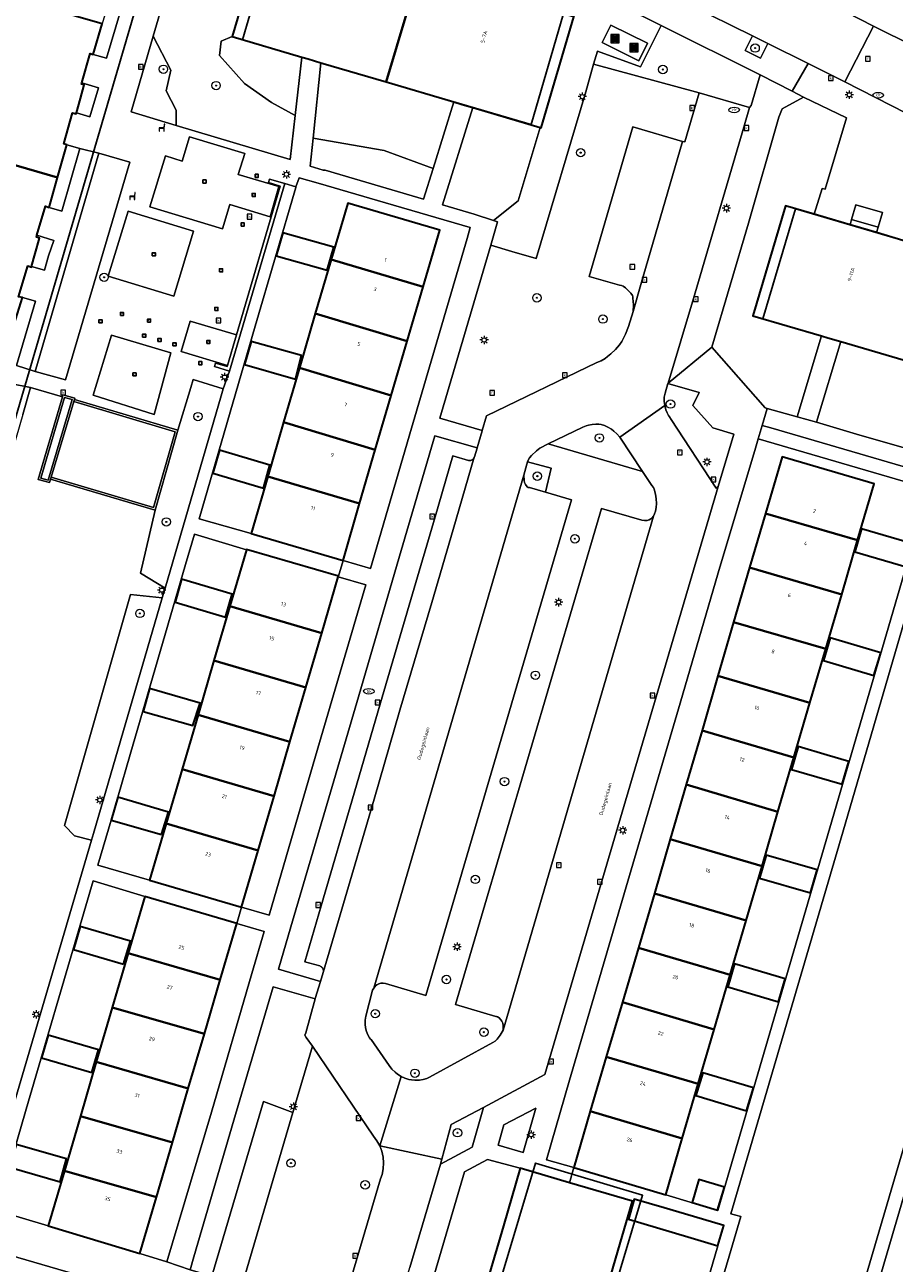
# Model space of a CAD drawing. Header units: metres. Extents: x 136597 to 137331, y 452400 to 453440.
# Tile 21 of 40: x 136877 to 136960, y 452812 to 452930. Entities that reach past the tile are written whole.
import ezdxf
from ezdxf.enums import TextEntityAlignment as Align

# ---------------------------------------------------------------- set-up
doc = ezdxf.new("R2010")
doc.units = ezdxf.units.M
doc.layers.get('0').update_dxf_attribs({"lineweight": 25})
for name, color, linetype, lineweight in [('AB-ondergrond', 7, 'Continuous', 25), ('B-WE-GR-BEPLANTING_CULTUUR_HEESTERS-GV', 90, 'Continuous', 18), ('B-WE-GR-BOOM-S @ 0.2', 90, 'Continuous', 25), ('B-WE-GR-GROENVOORZIENING-GV', 80, 'Continuous', 18), ('B-WE-IE-MEUBILAIR_WEGMEUBILAIR-S @ 0.2', 7, 'Continuous', 25), ('B-WE-IE-TERREINAFSCHEIDING_KUNSTMATIG_MUUR-GV', 90, 'Continuous', 18), ('B-WE-KL-ET_LS_OV_LICHTMAST-S @ 0.2', 190, 'Continuous', 25), ('B-WE-KL-WATER-S @ 0.2', 170, 'Continuous', 25), ('B-WE-OG-BEBOUWING-GV', 7, 'Continuous', 35), ('B-WE-OG-BEBOUWING-T18', 10, 'Continuous', 18), ('B-WE-OG-BEBOUWING_TRAP-GV', 7, 'Continuous', 18), ('B-WE-OG-TERREIN_CULTUURSCHEIDING-GV', 7, 'Continuous', 18), ('B-WE-OG-TERREIN_ERF-GV', 7, 'Continuous', 18), ('B-WE-OG-TERREIN_ONBEGROEID-GV', 7, 'Continuous', 18), ('B-WE-OG-TOPOGRAFIE-T18', 10, 'Continuous', 18), ('B-WE-RI-GWA_KOLK-S @ 0.2', 30, 'Continuous', 25), ('B-WE-RI-GWA_RIOOLPUT-S @ 0.2', 30, 'Continuous', 25), ('B-WE-VH-VERHARDING_BETONSTRAATSTEEN-GV', 252, 'Continuous', 18), ('B-WE-VH-VERHARDING_GESLOTEN-GV', 252, 'Continuous', 18), ('B-WE-VH-VERHARDING_OPEN-GV', 252, 'Continuous', 18), ('B-WE-VH-VERHARDING_STRAATBAKSTEEN-GV', 252, 'Continuous', 18), ('B-WE-VH-VERHARDING_TEGEL-GV', 252, 'Continuous', 18), ('N-WE-OG-BEBOUWING-GV', 7, 'Continuous', 25)]:
    doc.layers.add(name, color=color, linetype=linetype, lineweight=lineweight)
doc.styles.add('NLCS-ISO', font='NLCS-ISO.ttf')
doc.styles.add('NLCS-ISO-ANNOTATIEF-T18', font='NLCS-ISO.ttf', dxfattribs={"height": 1.8})

# ---------------------------------------------------------------- blocks, each defined once
blk = doc.blocks.new('SIE-WEG_AFVAL_APART_PLAATS-SO')
at = {"linetype": 'ByBlock', "lineweight": 18}
h = blk.add_hatch(color=0, dxfattribs=at)
h.dxf.hatch_style = 1
h.paths.add_polyline_path([(1.5, -1.5), (0.25, -1.5), (0.25, 1.5), (1.5, 1.5)])
h.paths.add_polyline_path([(-1.5, -1.5), (-0.25, -1.5), (-0.25, 1.5), (-1.5, 1.5)])
at = {"color": 0, "linetype": 'ByBlock', "lineweight": 18}
for points in [[(-2, -2), (2, -2), (2, 2), (-2, 2)], [(-1.5, -1.5), (-0.25, -1.5), (-0.25, 1.5), (-1.5, 1.5)], [(1.5, -1.5), (0.25, -1.5), (0.25, 1.5), (1.5, 1.5)]]:
    blk.add_lwpolyline(points, close=True, dxfattribs=at)
blk = doc.blocks.new('SKL-ET_OV_LICHTMAST-SO')
at = {"color": 0, "linetype": 'ByBlock', "lineweight": 18}
for points in [[(-1.25, 0), (-2, 0)], [(-1.41, 1.41), (-0.88, 0.88)], [(0, 2), (0, 1.25)], [(0.88, 0.88), (1.41, 1.41)], [(2, 0), (1.25, 0)], [(-1.41, -1.41), (-0.88, -0.88)], [(0, -1.25), (0, -2)], [(0.88, -0.88), (1.41, -1.41)]]:
    blk.add_lwpolyline(points, dxfattribs=at)
blk.add_circle((0, 0), 1, dxfattribs=at)
blk = doc.blocks.new('SRI-KOLK-SO')
at = {"color": 0, "linetype": 'ByBlock', "lineweight": 18}
blk.add_lwpolyline([(-1.125, -1.125), (1.125, -1.125), (1.125, 1.125), (-1.125, 1.125)], close=True, dxfattribs=at)
at = {"color": 0, "linetype": 'ByBlock', "lineweight": 18, "style": 'NLCS-ISO'}
blk.add_text('k', height=1.5, dxfattribs=at).set_placement((0, 0), align=Align.MIDDLE_CENTER)
blk = doc.blocks.new('SRI-PUT_INSPECTIEPUT_RIOOLPUT-SO')
at = {"color": 0, "linetype": 'ByBlock', "lineweight": 18}
blk.add_lwpolyline([(-1.12, -1.12), (1.12, -1.12), (1.12, 1.12), (-1.12, 1.12)], close=True, dxfattribs=at)
at = {"color": 0, "linetype": 'ByBlock', "lineweight": 18, "style": 'NLCS-ISO'}
blk.add_text('r', height=1.5, dxfattribs=at).set_placement((0, 0.28), align=Align.MIDDLE_CENTER)
blk = doc.blocks.new('SKL-WATER_DRAINAGEPUT-SO')
at = {"color": 0, "linetype": 'ByBlock', "lineweight": 18}
blk.add_ellipse((0, 0), major_axis=(2.5, 0), ratio=0.54, dxfattribs=at)
at = {"color": 0, "linetype": 'ByBlock', "lineweight": 18, "style": 'NLCS-ISO'}
blk.add_text('dr', height=1.5, dxfattribs=at).set_placement((0.12, 0.19), align=Align.MIDDLE_CENTER)
blk = doc.blocks.new('SKL-WATER_BRANDKRAAN_BRANDPUT-SO')
at = {"color": 0, "linetype": 'ByBlock', "lineweight": 18}
blk.add_ellipse((0, 0), major_axis=(2.5, 0), ratio=0.54, dxfattribs=at)
at = {"color": 0, "linetype": 'ByBlock', "lineweight": 18, "style": 'NLCS-ISO'}
blk.add_text('bk', height=1.5, dxfattribs=at).set_placement((0.16, 0), align=Align.MIDDLE_CENTER)
blk = doc.blocks.new('SIE-WEG_SPEELTOESTEL-SO')
at = {"flags": 128}
blk.add_lwpolyline([(-0.75, -0.75), (0.75, -0.75), (0.75, 0.75), (-0.75, 0.75)], close=True, dxfattribs=at)
at = {"style": 'NLCS-ISO'}
blk.add_text('SPT', height=0.45, dxfattribs=at).set_placement((0, 0), align=Align.MIDDLE_CENTER)
blk = doc.blocks.new('SIE-WEG_ZITBANK-SO')
at = {"color": 0, "linetype": 'ByBlock', "lineweight": 18}
blk.add_lwpolyline([(-0.91, -1.63), (-0.91, -0.2), (1.09, -0.2), (1.09, -1.63), (1.29, -1.63), (1.29, -0.21), (1.54, 1.78), (1.33, 1.78), (1.11, 0), (-1.11, 0), (-1.11, -1.63)], close=True, dxfattribs=at)
blk = doc.blocks.new('SGR-BOOM_01-SO')
at = {"linetype": 'ByBlock', "lineweight": 18}
h = blk.add_hatch(color=0, dxfattribs=at)
h.dxf.hatch_style = 1
edge = h.paths.add_edge_path()
edge.add_arc((0, 0), 0.25, 0, 360)
at = {"color": 0, "linetype": 'ByBlock', "lineweight": 18}
for radius in [2, 0.25]:
    blk.add_circle((0, 0), radius, dxfattribs=at)
blk = doc.blocks.new('A$C8609b1a7')
at = {"layer": 'B-WE-GR-BEPLANTING_CULTUUR_HEESTERS-GV', "color": 9, "flags": 128}
blk.add_lwpolyline([(-372.495, -514.346), (-381.935, -509.646), (-383.902, -513.574), (-388.018, -512.088), (-388.395, -513.306), (-378.305, -516.056), (-373.515, -517.436), (-373.345, -517.266)], close=True, dxfattribs=at)
at = {"layer": 'B-WE-GR-GROENVOORZIENING-GV', "color": 9, "flags": 128}
for points in [[(-422.729, -489.219), (-426.169, -496.341), (-430.369, -510.652), (-428.706, -513.885), (-429.132, -515.854), (-428.181, -517.703), (-428.169, -519.155), (-417.324, -522.391), (-416.841, -518.22), (-419.097, -516.986), (-421.676, -515.158), (-424.048, -512.496), (-423.886, -511.129), (-422.835, -510.689), (-419.725, -500.149), (-421.031, -499.63), (-421.496, -497.41), (-420.754, -495.627), (-418.12, -491.528)], [(-430.369, -510.652), (-432.486, -517.867), (-428.169, -519.155), (-428.181, -517.703), (-429.132, -515.854), (-428.706, -513.885)], [(-416.196, -512.645), (-422.835, -510.689), (-423.886, -511.129), (-424.048, -512.496), (-421.676, -515.158), (-419.097, -516.986), (-416.841, -518.22)], [(-371.773, -511.343), (-373.224, -510.626), (-373.919, -512.03), (-372.461, -512.734)], [(-401.718, -516.911), (-408.158, -515.013), (-414.374, -513.182), (-415.131, -520.367), (-408.362, -521.556), (-403.691, -523.249)], [(-393.459, -519.344), (-399.887, -517.45), (-402.783, -526.732), (-399.756, -527.624), (-397.919, -528.213), (-395.579, -526.348)], [(-408.362, -521.556), (-415.131, -520.367), (-415.411, -523.033), (-414.174, -523.421), (-413.977, -523.428), (-411.177, -524.259), (-404.608, -526.195), (-403.691, -523.249)], [(-441.639, -542.596), (-438.722, -543.397), (-432.604, -522.659), (-435.553, -521.813)], [(-429.244, -563.256), (-423.893, -544.935), (-423.693, -544.249), (-426.549, -543.364), (-426.78, -544.125), (-428.02, -548.213), (-430.195, -555.832), (-431.593, -561.815)], [(-381.282, -543.751), (-381.555, -544.666), (-381.632, -545.056), (-381.645, -545.446), (-381.595, -545.852), (-381.485, -546.256), (-381.376, -546.551), (-381.244, -546.818), (-381.145, -546.936), (-380.98, -547.187), (-376.675, -553.73), (-376.49, -553.565), (-374.992, -548.592), (-376.991, -547.964), (-378.9, -545.843), (-378.3, -544.601)], [(-446.103, -620.65), (-436.264, -587.283), (-437.884, -586.865), (-438.817, -585.867), (-432.529, -563.872), (-429.511, -564.169), (-429.244, -563.256), (-431.593, -561.815), (-430.195, -555.832), (-440.161, -552.871), (-440.259, -553.196), (-441.342, -552.9), (-439.032, -545.023), (-442.072, -544.142), (-442.818, -546.706), (-448.976, -567.855), (-453.933, -584.623), (-448.969, -586.065), (-456.552, -612.18), (-454.139, -612.869), (-455.649, -617.787)], [(-440.259, -553.196), (-440.161, -552.871), (-440.104, -552.679), (-437.94, -545.469), (-437.882, -545.278), (-437.844, -545.151), (-438.978, -544.838), (-439.032, -545.023), (-441.342, -552.9)], [(-440.395, -552.951), (-438.094, -545.289), (-438.841, -545.083), (-441.093, -552.761)], [(-440.395, -552.951), (-441.093, -552.761), (-438.841, -545.083), (-438.094, -545.289)], [(-383.705, -552.15), (-385.885, -548.876), (-386.159, -548.561), (-386.458, -548.283), (-386.68, -548.114), (-387.015, -547.906), (-387.335, -547.76), (-387.655, -547.67), (-387.869, -547.638), (-388.155, -547.626), (-388.509, -547.649), (-388.864, -547.714), (-389.1, -547.785), (-389.415, -547.916), (-392.7, -549.518)], [(-405.635, -563.798), (-403.488, -556.449), (-401.79, -550.651), (-400.321, -551.083), (-400.264, -551.095), (-400.205, -551.099), (-400.147, -551.096), (-400.089, -551.086), (-400.033, -551.068), (-399.98, -551.044), (-399.93, -551.014), (-399.884, -550.977), (-399.843, -550.935), (-399.808, -550.889), (-399.779, -550.838), (-399.757, -550.788), (-399.74, -550.728), (-399.476, -549.912), (-399.47, -549.89), (-403.508, -548.725), (-406.895, -560.211), (-410.799, -573.606), (-413.634, -583.245), (-417.234, -595.534), (-418.419, -599.562), (-414.407, -600.736), (-414.15, -599.889), (-414.141, -599.825), (-414.14, -599.76), (-414.146, -599.695), (-414.159, -599.632), (-414.18, -599.57), (-414.208, -599.512), (-414.242, -599.457), (-414.283, -599.406), (-414.329, -599.36), (-414.38, -599.32), (-414.436, -599.286), (-414.495, -599.259), (-415.907, -598.876), (-414.364, -593.523), (-411.222, -582.782), (-408.686, -574.187)], [(-395.015, -552.486), (-395.005, -553.006), (-394.962, -553.203), (-394.875, -553.386), (-394.721, -553.586), (-394.615, -553.663), (-394.485, -553.676), (-392.954, -554.115), (-392.424, -551.82), (-394.664, -551.208), (-394.745, -551.436)], [(-436.264, -587.283), (-436.073, -586.635), (-429.511, -564.169), (-432.529, -563.872), (-438.817, -585.867), (-437.884, -586.865)], [(-415.187, -606.923), (-415.791, -606.081), (-415.909, -605.872), (-415.829, -605.638), (-414.921, -602.396), (-418.918, -601.248), (-422.676, -613.969), (-426.501, -626.972), (-426.845, -628.227), (-424.774, -628.817), (-419.848, -612.182), (-417.054, -613.247)], [(-398.889, -612.752), (-401.946, -614.372), (-402.854, -617.681), (-402.983, -618.153), (-399.958, -616.534)], [(-393.871, -612.803), (-396.924, -614.417), (-397.489, -616.344), (-395.101, -617.029)]]:
    blk.add_lwpolyline(points, close=True, dxfattribs=at)
for points in [[(-358.198, -550.053), (-362.999, -548.668), (-367.128, -547.452), (-368.973, -546.931), (-371.836, -546.12), (-372.312, -547.746), (-371.47, -547.978), (-356.779, -552.271)], [(-355.516, -555.338), (-364.62, -586.503), (-375.279, -622.875), (-374.334, -623.152), (-379.44, -640.523)], [(-363.695, -633.184), (-353.717, -599.229)]]:
    blk.add_lwpolyline(points, dxfattribs=at)
at = {"layer": 'B-WE-IE-TERREINAFSCHEIDING_KUNSTMATIG_MUUR-GV', "color": 9, "flags": 128}
blk.add_lwpolyline([(-423.286, -542.035), (-423.317, -542.142), (-424.44, -541.812), (-424.536, -542.138), (-423.087, -542.564), (-417.834, -524.701), (-419.273, -524.278), (-419.369, -524.604), (-418.256, -524.931), (-422.431, -539.129)], close=True, dxfattribs=at)
at = {"layer": 'B-WE-OG-BEBOUWING-GV', "color": 9, "flags": 128}
for points in [[(-404.996, -504.467), (-407.691, -503.675), (-411.063, -502.683), (-412.346, -502.308), (-413.574, -501.949), (-416.826, -500.997), (-419.725, -500.149), (-422.835, -510.689), (-416.196, -512.645), (-415.591, -512.823), (-414.374, -513.182), (-408.158, -515.013)], [(-390.274, -508.811), (-393.172, -507.954), (-396.387, -507.003), (-397.67, -506.624), (-398.91, -506.257), (-402.269, -505.269), (-404.912, -504.492), (-404.996, -504.467), (-408.158, -515.013), (-401.718, -516.911), (-400.918, -517.147), (-399.887, -517.45), (-393.459, -519.344), (-393.364, -519.372)], [(-438.053, -517.962), (-437.712, -518.056), (-437.685, -517.958), (-437.312, -516.599), (-436.954, -515.296), (-437.215, -515.212), (-437.182, -515.095), (-436.396, -512.313), (-436.089, -512.393), (-435.238, -509.471), (-445.88, -506.389), (-446.685, -509.229), (-447.558, -509.229), (-447.661, -512.079), (-447.678, -512.546), (-447.955, -513.517), (-448.308, -514.751), (-448.362, -514.94), (-450.103, -517.83), (-449.337, -518.289), (-450.142, -521.043), (-439.485, -524.129), (-438.596, -521.012), (-438.896, -520.898)], [(-442.341, -532.527), (-441.99, -532.661), (-441.974, -532.605), (-441.619, -531.361), (-441.202, -529.902), (-441.517, -529.813), (-441.46, -529.621), (-440.643, -526.848), (-440.295, -526.971), (-439.485, -524.129), (-450.142, -521.043), (-450.97, -523.872), (-451.824, -523.879), (-451.954, -526.738), (-451.976, -527.233), (-452.284, -528.272), (-452.617, -529.396), (-452.664, -529.508), (-454.249, -532.21), (-453.603, -532.617), (-454.423, -535.504), (-443.801, -538.593), (-442.828, -535.572), (-443.203, -535.488)], [(-413.396, -531.929), (-404.642, -534.529), (-403.046, -529.135), (-411.807, -526.561)], [(-355.379, -531.148), (-355.758, -531.036), (-358.147, -530.331), (-361.385, -529.375), (-362.926, -528.92), (-363.922, -528.626), (-367.345, -527.615), (-370.08, -526.807), (-373.189, -537.295), (-366.647, -539.206), (-366.024, -539.388), (-364.79, -539.748), (-358.853, -541.493), (-358.452, -541.611)], [(-413.161, -530.774), (-418, -529.38), (-418.633, -531.576), (-413.795, -532.964)], [(-404.642, -534.529), (-413.396, -531.929), (-414.913, -537.096), (-406.149, -539.707)], [(-406.149, -539.707), (-414.913, -537.096), (-416.425, -542.27), (-407.669, -544.894)], [(-416.218, -541.092), (-421.045, -539.748), (-421.666, -541.928), (-416.818, -543.333)], [(-407.669, -544.894), (-416.425, -542.27), (-417.934, -547.453), (-409.191, -550.073)], [(-409.191, -550.073), (-417.934, -547.453), (-419.443, -552.628), (-410.687, -555.201)], [(-419.237, -551.523), (-424.063, -550.111), (-424.695, -552.291), (-419.857, -553.728)], [(-371.981, -556.145), (-363.197, -558.674), (-361.623, -553.307), (-370.403, -550.745)], [(-410.687, -555.201), (-419.443, -552.628), (-421.03, -558.044), (-412.264, -560.608)], [(-373.496, -561.296), (-364.706, -563.865), (-363.197, -558.674), (-371.981, -556.145)], [(-358.582, -561.222), (-357.944, -559.035), (-362.816, -557.614), (-363.454, -559.802)], [(-412.722, -562.17), (-412.711, -562.131), (-421.468, -559.57), (-421.475, -559.594), (-423.06, -564.977), (-414.301, -567.546)], [(-364.706, -563.865), (-373.496, -561.296), (-375.022, -566.508), (-366.233, -569.027)], [(-423.482, -566.012), (-422.85, -563.839), (-427.668, -562.416), (-428.29, -564.593)], [(-414.301, -567.546), (-423.06, -564.977), (-424.585, -570.157), (-415.818, -572.715)], [(-366.233, -569.027), (-375.022, -566.508), (-376.52, -571.605), (-367.769, -574.197)], [(-366.468, -570.157), (-361.64, -571.588), (-360.995, -569.412), (-365.823, -567.981)], [(-415.818, -572.715), (-424.585, -570.157), (-426.096, -575.343), (-417.33, -577.895)], [(-367.769, -574.197), (-376.52, -571.605), (-378.033, -576.823), (-369.275, -579.387)], [(-425.884, -574.208), (-430.725, -572.826), (-431.344, -575.005), (-426.58, -576.361)], [(-417.33, -577.895), (-426.096, -575.343), (-427.625, -580.516), (-418.851, -583.083)], [(-369.275, -579.387), (-378.033, -576.823), (-379.541, -581.959), (-370.8, -584.573)], [(-369.494, -580.526), (-364.67, -581.939), (-364.033, -579.764), (-366.089, -579.162), (-368.857, -578.351)], [(-429.124, -585.698), (-420.375, -588.271), (-418.851, -583.083), (-427.625, -580.516)], [(-370.8, -584.573), (-379.541, -581.959), (-381.059, -587.175), (-372.314, -589.76)], [(-429.584, -586.749), (-428.922, -584.593), (-433.753, -583.179), (-434.381, -585.364)], [(-420.375, -588.271), (-429.124, -585.698), (-430.73, -591.102), (-421.96, -593.669)], [(-382.571, -592.365), (-373.821, -594.948), (-372.314, -589.76), (-381.059, -587.175)], [(-367.699, -592.297), (-367.071, -590.113), (-371.913, -588.721), (-372.541, -590.904)], [(-373.821, -594.948), (-382.571, -592.365), (-384.097, -597.546), (-375.354, -600.117)], [(-432.751, -598.044), (-423.972, -600.591), (-422.391, -595.223), (-431.165, -592.643)], [(-433.201, -599.099), (-432.538, -596.916), (-437.347, -595.504), (-437.982, -597.688)], [(-423.972, -600.591), (-432.751, -598.044), (-434.273, -603.209), (-425.479, -605.744)], [(-375.354, -600.117), (-384.097, -597.546), (-385.632, -602.73), (-376.881, -605.307)], [(-375.567, -601.253), (-370.74, -602.678), (-370.097, -600.502), (-374.925, -599.077)], [(-376.881, -605.307), (-385.632, -602.73), (-387.175, -607.912), (-378.398, -610.488)], [(-425.479, -605.744), (-434.273, -603.209), (-435.797, -608.404), (-427.024, -610.952)], [(-436.23, -609.43), (-435.588, -607.246), (-440.397, -605.862), (-441.035, -608.023)], [(-427.024, -610.952), (-435.797, -608.404), (-437.32, -613.588), (-428.534, -616.096)], [(-378.398, -610.488), (-387.175, -607.912), (-388.696, -613.105), (-379.922, -615.699)], [(-378.616, -611.62), (-373.78, -613.058), (-373.131, -610.876), (-377.967, -609.439)], [(-428.534, -616.096), (-437.32, -613.588), (-438.83, -618.785), (-430.059, -621.293)], [(-379.922, -615.699), (-388.696, -613.105), (-390.267, -618.482), (-381.5, -621.086)], [(-438.627, -617.646), (-443.442, -616.271), (-444.074, -618.442), (-439.255, -619.828)], [(-430.059, -621.293), (-438.83, -618.785), (-440.39, -624.026), (-431.642, -626.672)], [(-384.662, -621.683), (-390.68, -619.922), (-395.366, -618.55), (-396.967, -624.028), (-398.498, -629.213), (-400.019, -634.381), (-401.545, -639.578), (-403.066, -644.748), (-404.578, -649.911), (-404.677, -650.21), (-396.492, -652.607), (-393.937, -653.354), (-392.338, -647.88), (-390.826, -642.714), (-389.286, -637.506), (-387.791, -632.351), (-386.256, -627.127)], [(-378.991, -621.802), (-376.564, -622.533), (-375.908, -620.355), (-378.336, -619.624)], [(-378.846, -623.148), (-381.643, -622.324), (-384.502, -621.477), (-384.57, -621.71), (-385.06, -623.401), (-379.377, -625.086), (-376.527, -625.924), (-376.525, -625.919), (-375.963, -623.997)]]:
    blk.add_lwpolyline(points, close=True, dxfattribs=at)
at = {"layer": 'B-WE-OG-BEBOUWING_TRAP-GV', "color": 9, "flags": 128}
blk.add_lwpolyline([(-361.226, -528.849), (-360.824, -527.459), (-363.376, -526.72), (-363.778, -528.11)], close=True, dxfattribs=at)
at = {"layer": 'B-WE-OG-TERREIN_CULTUURSCHEIDING-GV', "color": 9, "flags": 128}
for points in [[(-388.065, -541.766), (-387.656, -541.583), (-387.276, -541.362), (-387.035, -541.193), (-386.725, -540.936), (-386.29, -540.521), (-385.911, -540.076), (-385.695, -539.746), (-385.335, -539.049), (-385.045, -538.326), (-384.605, -536.882), (-384.586, -536.269), (-384.625, -535.636), (-384.641, -535.505), (-384.68, -535.381), (-384.816, -535.152), (-384.94, -535.007), (-385.349, -534.632), (-385.565, -534.488), (-385.71, -534.423), (-385.905, -534.386), (-388.785, -533.556), (-384.625, -519.306), (-379.884, -520.678), (-379.685, -520.736), (-378.305, -516.056), (-388.395, -513.306), (-389.108, -515.944), (-393.868, -531.85), (-396.17, -531.169), (-398.182, -530.559), (-403.034, -547.063), (-398.999, -548.237), (-398.578, -546.824)], [(-408.762, -616.408), (-409.032, -615.919), (-409.37, -615.474), (-415.187, -606.923), (-417.054, -613.247), (-421.901, -629.661), (-412.511, -632.461), (-408.702, -619.56), (-408.552, -619.136), (-408.436, -618.589), (-408.399, -618.032), (-408.442, -617.475), (-408.563, -616.93)]]:
    blk.add_lwpolyline(points, close=True, dxfattribs=at)
at = {"layer": 'B-WE-OG-TERREIN_ERF-GV', "color": 9, "flags": 128}
for points in [[(-434.326, -506.347), (-435.238, -509.471), (-436.089, -512.393), (-434.836, -512.748), (-433.058, -506.756)], [(-437.182, -515.095), (-437.215, -515.212), (-436.954, -515.296), (-437.312, -516.599), (-437.685, -517.958), (-436.421, -518.353), (-435.598, -515.567)], [(-373.189, -537.295), (-370.08, -526.807), (-367.345, -527.615), (-366.572, -525.164), (-366.302, -525.231), (-364.271, -518.442), (-368.365, -516.451), (-370.402, -517.562), (-370.707, -518.371), (-373.596, -528.486), (-377.115, -540.292), (-372.031, -546.065), (-371.836, -546.12), (-368.973, -546.931), (-366.647, -539.206)], [(-442.828, -535.572), (-441.592, -535.909), (-443.417, -542.028), (-441.639, -542.596), (-435.553, -521.813), (-437.37, -521.343), (-439.096, -527.318), (-440.295, -526.971), (-440.643, -526.848), (-441.46, -529.621), (-439.85, -530.118), (-440.342, -531.583), (-440.734, -532.963), (-441.974, -532.605), (-441.99, -532.661), (-442.341, -532.527), (-443.203, -535.488)], [(-438.596, -521.012), (-439.485, -524.129), (-440.295, -526.971), (-439.096, -527.318), (-437.37, -521.343)], [(-400.42, -529.919), (-400.135, -528.901), (-408.209, -526.523), (-414.639, -524.67), (-416.442, -524.16), (-416.763, -525.011), (-416.786, -525.07), (-420.642, -538.289), (-425.983, -556.636), (-421.03, -558.044), (-419.443, -552.628), (-417.934, -547.453), (-416.425, -542.27), (-414.913, -537.096), (-413.396, -531.929), (-411.807, -526.561), (-403.046, -529.135), (-404.642, -534.529), (-406.149, -539.707), (-407.669, -544.894), (-409.191, -550.073), (-410.687, -555.201), (-412.264, -560.608), (-409.654, -561.389), (-405.735, -548.005)], [(-361.226, -528.849), (-360.824, -527.459), (-363.376, -526.72), (-363.778, -528.11)], [(-452.617, -529.396), (-454.897, -528.745), (-454.8, -528.488), (-456.404, -528.052), (-459.107, -537.472), (-453.219, -539.153), (-443.417, -542.028), (-441.592, -535.909), (-442.828, -535.572), (-443.801, -538.593), (-454.423, -535.504), (-453.603, -532.617), (-454.249, -532.21), (-452.664, -529.508)], [(-363.922, -528.626), (-362.926, -528.92), (-361.385, -529.375), (-361.226, -528.849), (-363.778, -528.11)], [(-441.974, -532.605), (-440.734, -532.963), (-440.342, -531.583), (-439.85, -530.118), (-441.46, -529.621), (-441.517, -529.813), (-441.202, -529.902), (-441.619, -531.361)], [(-418, -529.38), (-413.161, -530.774), (-413.795, -532.964), (-418.633, -531.576)], [(-416.818, -543.333), (-421.666, -541.928), (-421.045, -539.748), (-416.218, -541.092)], [(-358.452, -541.611), (-358.853, -541.493), (-364.79, -539.748), (-367.128, -547.452), (-362.999, -548.668), (-358.198, -550.053), (-352.212, -549.514), (-352.587, -544.949), (-352.132, -543.468)], [(-419.857, -553.728), (-424.695, -552.291), (-424.063, -550.111), (-419.237, -551.523)], [(-423.06, -564.977), (-421.475, -559.594), (-426.436, -558.109), (-427.277, -561.006), (-432.559, -579.105), (-433.753, -583.179), (-428.922, -584.593), (-429.584, -586.749), (-434.381, -585.364), (-435.654, -589.668), (-430.73, -591.102), (-429.124, -585.698), (-427.625, -580.516), (-426.096, -575.343), (-424.585, -570.157)], [(-363.454, -559.802), (-362.816, -557.614), (-357.944, -559.035), (-358.582, -561.222)], [(-428.29, -564.593), (-427.668, -562.416), (-422.85, -563.839), (-423.482, -566.012)], [(-412.722, -562.17), (-414.301, -567.546), (-415.818, -572.715), (-417.33, -577.895), (-418.851, -583.083), (-420.375, -588.271), (-421.96, -593.669), (-419.32, -594.415), (-414.674, -578.509), (-410.083, -562.93)], [(-366.468, -570.157), (-365.823, -567.981), (-360.995, -569.412), (-361.64, -571.588)], [(-425.884, -574.208), (-426.58, -576.361), (-431.344, -575.005), (-430.725, -572.826)], [(-369.494, -580.526), (-368.857, -578.351), (-366.089, -579.162), (-364.033, -579.764), (-364.67, -581.939)], [(-372.541, -590.904), (-371.913, -588.721), (-367.071, -590.113), (-367.699, -592.297)], [(-435.797, -608.404), (-434.273, -603.209), (-432.751, -598.044), (-431.165, -592.643), (-436.112, -591.162), (-437.346, -595.377), (-442.255, -612.139), (-445.326, -622.583), (-440.39, -624.026), (-438.83, -618.785), (-437.32, -613.588)], [(-437.982, -597.688), (-437.347, -595.504), (-432.538, -596.916), (-433.201, -599.099)], [(-422.391, -595.223), (-423.972, -600.591), (-425.479, -605.744), (-427.024, -610.952), (-428.534, -616.096), (-430.059, -621.293), (-431.642, -626.672), (-429.059, -627.461), (-426.811, -619.895), (-424.827, -613.189), (-420.976, -599.982), (-419.794, -595.974)], [(-375.567, -601.253), (-374.925, -599.077), (-370.097, -600.502), (-370.74, -602.678)], [(-441.035, -608.023), (-440.397, -605.862), (-435.588, -607.246), (-436.23, -609.43)], [(-377.967, -609.439), (-373.131, -610.876), (-373.78, -613.058), (-378.616, -611.62)], [(-438.627, -617.646), (-439.255, -619.828), (-444.074, -618.442), (-443.442, -616.271)], [(-395.366, -618.55), (-398.499, -617.699), (-400.692, -618.885), (-405.151, -633.994), (-410.242, -651.382), (-407.247, -652.281), (-404.962, -652.968), (-400.481, -654.317), (-390.146, -657.405), (-389.428, -654.902), (-391.035, -654.434), (-393.916, -653.591), (-393.854, -653.378), (-393.937, -653.354), (-396.492, -652.607), (-404.677, -650.21), (-404.578, -649.911), (-403.066, -644.748), (-401.545, -639.578), (-400.019, -634.381), (-398.498, -629.213), (-396.967, -624.028)], [(-378.336, -619.624), (-375.908, -620.355), (-376.564, -622.533), (-378.991, -621.802)], [(-376.527, -625.924), (-379.377, -625.086), (-385.06, -623.401), (-384.57, -621.71), (-384.662, -621.683), (-386.256, -627.127), (-387.791, -632.351), (-389.286, -637.506), (-390.826, -642.714), (-392.338, -647.88), (-393.937, -653.354), (-393.854, -653.378), (-393.35, -651.653), (-384.8, -654.148), (-380.669, -640.118)]]:
    blk.add_lwpolyline(points, close=True, dxfattribs=at)
for points in [[(-356.779, -614.386), (-370.839, -662.234)], [(-442.818, -546.706), (-442.072, -544.142), (-444.014, -543.765)], [(-357.328, -553.516), (-372.687, -549.033), (-372.925, -549.914), (-376.483, -561.809), (-380.123, -574.212), (-385.114, -591.197), (-390.668, -610.153), (-392.878, -617.739), (-390.267, -618.482), (-388.696, -613.105), (-387.175, -607.912), (-385.632, -602.73), (-384.097, -597.546), (-382.571, -592.365), (-381.059, -587.175), (-379.541, -581.959), (-378.033, -576.823), (-376.52, -571.605), (-375.022, -566.508), (-373.496, -561.296), (-371.981, -556.145), (-370.403, -550.745), (-361.623, -553.307), (-363.197, -558.674), (-364.706, -563.865), (-366.233, -569.027), (-367.769, -574.197), (-369.275, -579.387), (-370.8, -584.573), (-372.314, -589.76), (-373.821, -594.948), (-375.354, -600.117), (-376.881, -605.307), (-378.398, -610.488), (-379.922, -615.699), (-381.5, -621.086), (-376.53, -622.571), (-365.845, -586.107), (-356.695, -554.771)], [(-444.75, -635.343), (-441.344, -636.348), (-440.955, -636.463), (-436.247, -637.854), (-435.649, -635.804), (-434.624, -636.103), (-433.599, -636.402), (-434.195, -638.46), (-430.215, -639.636), (-427.888, -631.557), (-433.348, -629.987), (-434.094, -632.7), (-437.433, -631.798), (-436.662, -628.971), (-438.705, -628.38), (-438.711, -628.401), (-459.649, -622.297)]]:
    blk.add_lwpolyline(points, dxfattribs=at)
at = {"layer": 'B-WE-OG-TERREIN_ONBEGROEID-GV', "color": 9, "flags": 128}
for points in [[(-437.882, -545.278), (-437.94, -545.469), (-428.267, -548.348), (-430.332, -555.583), (-440.104, -552.679), (-440.161, -552.871), (-430.195, -555.832), (-428.02, -548.213)], [(-437.94, -545.469), (-440.104, -552.679), (-430.332, -555.583), (-428.267, -548.348)]]:
    blk.add_lwpolyline(points, close=True, dxfattribs=at)
at = {"layer": 'B-WE-VH-VERHARDING_BETONSTRAATSTEEN-GV', "color": 9, "flags": 128}
for points in [[(-361.677, -509.683), (-368.26, -506.294), (-370.18, -505.321), (-387.005, -496.899), (-387.186, -496.837), (-393.466, -493.687), (-393.506, -493.797), (-421.756, -479.677), (-423.655, -478.724), (-426.31, -484.115), (-426.237, -484.152), (-424.835, -484.851), (-423.085, -485.723), (-415.174, -489.68), (-413.735, -490.4), (-392.091, -501.228), (-390.247, -502.158), (-388.842, -502.867), (-385.375, -504.616), (-373.224, -510.626), (-371.773, -511.343), (-367.901, -513.258), (-365.866, -514.265), (-364.404, -515.013)], [(-333.311, -523.867), (-336.373, -522.342), (-350.386, -515.321), (-353.939, -513.548), (-361.677, -509.683), (-364.404, -515.013), (-355.575, -519.529), (-352.756, -520.924), (-351.353, -521.619), (-340.691, -526.896), (-338.887, -527.825), (-336.035, -529.258)], [(-378.865, -535.656), (-374.045, -519.336), (-373.515, -517.436), (-378.305, -516.056), (-379.685, -520.736), (-379.884, -520.678), (-383.865, -534.306), (-384.605, -536.882), (-385.045, -538.326), (-385.335, -539.049), (-385.695, -539.746), (-385.911, -540.076), (-386.29, -540.521), (-386.725, -540.936), (-387.035, -541.193), (-387.276, -541.362), (-387.656, -541.583), (-388.065, -541.766), (-398.578, -546.824), (-398.999, -548.237), (-399.006, -548.262), (-399.47, -549.89), (-399.476, -549.912), (-399.74, -550.728), (-399.757, -550.788), (-401.765, -557.681), (-403.788, -564.618), (-406.842, -574.889), (-409.314, -583.359), (-412.377, -593.844), (-414.15, -599.889), (-414.407, -600.736), (-414.917, -602.381), (-414.921, -602.396), (-415.829, -605.638), (-415.909, -605.872), (-415.791, -606.081), (-415.187, -606.923), (-409.37, -615.474), (-409.032, -615.919), (-408.762, -616.408), (-406.735, -609.786), (-407.075, -609.565), (-407.302, -609.386), (-407.608, -609.09), (-407.885, -608.756), (-409.595, -606.276), (-409.654, -606.242), (-409.756, -606.113), (-409.898, -605.819), (-410.025, -605.506), (-410.126, -605.162), (-410.165, -604.816), (-410.163, -604.431), (-410.105, -604.046), (-409.455, -601.586), (-409.337, -601.367), (-395.015, -552.486), (-394.745, -551.436), (-394.664, -551.208), (-394.638, -551.133), (-394.495, -550.846), (-394.312, -550.625), (-393.809, -550.156), (-393.495, -549.906), (-392.7, -549.518), (-389.415, -547.916), (-389.1, -547.785), (-388.864, -547.714), (-388.509, -547.649), (-388.155, -547.626), (-387.869, -547.638), (-387.655, -547.67), (-387.335, -547.76), (-387.015, -547.906), (-386.68, -548.114), (-386.458, -548.283), (-386.159, -548.561), (-385.885, -548.876), (-381.595, -545.852), (-381.645, -545.446), (-381.632, -545.056), (-381.555, -544.666), (-381.282, -543.751), (-381.273, -543.721)], [(-376.49, -553.565), (-376.675, -553.73), (-380.98, -547.187), (-381.145, -546.936), (-381.244, -546.818), (-381.376, -546.551), (-381.485, -546.256), (-381.595, -545.852), (-385.885, -548.876), (-383.705, -552.15), (-382.815, -553.486), (-382.68, -553.662), (-382.609, -553.814), (-382.475, -554.316), (-382.399, -554.751), (-382.375, -555.186), (-382.399, -555.556), (-382.465, -555.926), (-382.555, -556.186), (-382.67, -556.39), (-396.985, -605.386), (-397.285, -605.876), (-397.575, -606.236), (-397.768, -606.418), (-397.985, -606.576), (-404.033, -609.879), (-404.268, -609.979), (-404.625, -610.085), (-404.985, -610.146), (-405.421, -610.162), (-405.752, -610.131), (-406.002, -610.082), (-406.373, -609.963), (-406.735, -609.786), (-408.762, -616.408), (-402.854, -617.681), (-401.946, -614.372), (-398.889, -612.752), (-393.038, -609.614)], [(-402.983, -618.153), (-402.854, -617.681), (-408.762, -616.408), (-408.563, -616.93), (-408.442, -617.475), (-408.399, -618.032), (-408.436, -618.589), (-408.552, -619.136), (-408.702, -619.56), (-412.511, -632.461), (-413.49, -635.781), (-413.499, -635.81), (-413.623, -636.145), (-421.302, -662.55), (-422.199, -665.328), (-417.405, -666.766), (-413.069, -652.428), (-411.131, -645.853), (-405.892, -628.008)]]:
    blk.add_lwpolyline(points, close=True, dxfattribs=at)
at = {"layer": 'B-WE-VH-VERHARDING_GESLOTEN-GV', "color": 9, "flags": 128}
blk.add_lwpolyline([(-384.057, -513), (-383.228, -511.33), (-386.742, -509.587), (-387.571, -511.257)], close=True, dxfattribs=at)
at = {"layer": 'B-WE-VH-VERHARDING_OPEN-GV', "color": 9, "flags": 128}
for points in [[(-355.575, -519.529), (-364.404, -515.013), (-365.866, -514.265), (-367.901, -513.258), (-369.438, -515.904), (-368.365, -516.451), (-364.271, -518.442), (-366.302, -525.231), (-366.572, -525.164), (-367.345, -527.615), (-363.922, -528.626), (-363.778, -528.11), (-363.376, -526.72), (-360.824, -527.459), (-361.226, -528.849), (-361.385, -529.375), (-358.147, -530.331)], [(-445.326, -622.583), (-442.255, -612.139), (-437.346, -595.377), (-436.112, -591.162), (-431.165, -592.643), (-422.391, -595.223), (-421.96, -593.669), (-430.73, -591.102), (-435.654, -589.668), (-434.381, -585.364), (-433.753, -583.179), (-432.559, -579.105), (-427.277, -561.006), (-426.436, -558.109), (-421.475, -559.594), (-421.468, -559.57), (-412.711, -562.131), (-412.264, -560.608), (-421.03, -558.044), (-425.983, -556.636), (-420.642, -538.289), (-416.786, -525.07), (-416.763, -525.011), (-417.834, -524.701), (-423.087, -542.564), (-423.693, -544.249), (-423.893, -544.935), (-429.244, -563.256), (-429.511, -564.169), (-436.073, -586.635), (-436.264, -587.283), (-446.103, -620.65)], [(-356.779, -552.271), (-371.47, -547.978), (-372.312, -547.746), (-372.687, -549.033), (-357.328, -553.516)], [(-356.695, -554.771), (-365.845, -586.107), (-376.53, -622.571), (-381.5, -621.086), (-390.267, -618.482), (-390.68, -619.922), (-384.662, -621.683), (-384.57, -621.71), (-384.502, -621.477), (-381.643, -622.324), (-378.846, -623.148), (-375.963, -623.997), (-376.525, -625.919), (-376.527, -625.924), (-380.669, -640.118)], [(-379.44, -640.523), (-374.334, -623.152), (-375.279, -622.875), (-364.62, -586.503), (-355.516, -555.338)]]:
    blk.add_lwpolyline(points, dxfattribs=at)
for points in [[(-423.77, -529.001), (-423.051, -526.683), (-419.22, -527.873), (-418.393, -524.984), (-422.26, -523.836), (-421.62, -521.826), (-426.911, -520.232), (-427.615, -522.569), (-429.19, -522.058), (-430.679, -526.907)], [(-434.659, -533.538), (-428.403, -535.441), (-426.519, -529.246), (-432.775, -527.343)], [(-423.286, -542.035), (-422.431, -539.129), (-426.852, -537.828), (-427.693, -540.7)], [(-436.101, -544.873), (-430.284, -546.721), (-428.688, -540.843), (-434.351, -539.159)], [(-364.79, -539.748), (-366.024, -539.388), (-366.647, -539.206), (-368.973, -546.931), (-367.128, -547.452)]]:
    blk.add_lwpolyline(points, close=True, dxfattribs=at)
at = {"layer": 'B-WE-VH-VERHARDING_STRAATBAKSTEEN-GV', "color": 9, "flags": 128}
blk.add_lwpolyline([(-368.26, -506.294), (-361.677, -509.683), (-353.939, -513.548), (-354.681, -513.093), (-355.377, -512.572), (-356.023, -511.989), (-356.613, -511.349), (-356.847, -511.059), (-357.179, -510.464), (-357.438, -509.835), (-357.622, -509.179)], dxfattribs=at)
for points in [[(-384.605, -536.882), (-383.865, -534.306), (-379.884, -520.678), (-384.625, -519.306), (-388.785, -533.556), (-385.905, -534.386), (-385.71, -534.423), (-385.565, -534.488), (-385.349, -534.632), (-384.94, -535.007), (-384.816, -535.152), (-384.68, -535.381), (-384.641, -535.505), (-384.625, -535.636), (-384.586, -536.269)], [(-403.788, -564.618), (-401.765, -557.681), (-399.757, -550.788), (-399.779, -550.838), (-399.808, -550.889), (-399.843, -550.935), (-399.884, -550.977), (-399.93, -551.014), (-399.98, -551.044), (-400.033, -551.068), (-400.089, -551.086), (-400.147, -551.096), (-400.205, -551.099), (-400.264, -551.095), (-400.321, -551.083), (-401.79, -550.651), (-403.488, -556.449), (-405.635, -563.798), (-408.686, -574.187), (-411.222, -582.782), (-414.364, -593.523), (-415.907, -598.876), (-414.495, -599.259), (-414.436, -599.286), (-414.38, -599.32), (-414.329, -599.36), (-414.283, -599.406), (-414.242, -599.457), (-414.208, -599.512), (-414.18, -599.57), (-414.159, -599.632), (-414.146, -599.695), (-414.14, -599.76), (-414.141, -599.825), (-414.15, -599.889), (-412.377, -593.844), (-409.314, -583.359), (-406.842, -574.889)], [(-409.337, -601.367), (-409.175, -601.166), (-409.057, -601.068), (-408.862, -600.966), (-408.655, -600.906), (-408.429, -600.891), (-408.205, -600.946), (-404.385, -602.085), (-390.478, -554.825), (-392.954, -554.115), (-394.485, -553.676), (-394.615, -553.663), (-394.721, -553.586), (-394.875, -553.386), (-394.962, -553.203), (-395.005, -553.006), (-395.015, -552.486)], [(-396.985, -605.386), (-382.67, -556.39), (-382.825, -556.576), (-382.925, -556.658), (-383.09, -556.743), (-383.265, -556.796), (-383.516, -556.822), (-383.765, -556.776), (-387.635, -555.656), (-401.535, -602.946), (-397.705, -604.086), (-397.651, -604.073), (-397.546, -604.1), (-397.381, -604.222), (-397.235, -604.386), (-397.143, -604.52), (-397.047, -604.722), (-397.005, -604.936)]]:
    blk.add_lwpolyline(points, close=True, dxfattribs=at)
at = {"layer": 'B-WE-VH-VERHARDING_TEGEL-GV', "color": 9, "flags": 128}
for points in [[(-433.058, -506.756), (-434.836, -512.748), (-436.089, -512.393), (-436.396, -512.313), (-437.182, -515.095), (-435.598, -515.567), (-436.421, -518.353), (-437.685, -517.958), (-437.712, -518.056), (-438.053, -517.962), (-438.896, -520.898), (-438.596, -521.012), (-437.37, -521.343), (-435.553, -521.813), (-432.604, -522.659), (-438.722, -543.397), (-441.639, -542.596), (-443.417, -542.028)], [(-444.014, -543.765), (-442.072, -544.142), (-439.032, -545.023), (-438.978, -544.838), (-437.844, -545.151), (-437.882, -545.278), (-428.02, -548.213), (-426.78, -544.125), (-426.549, -543.364), (-423.693, -544.249), (-423.087, -542.564), (-424.536, -542.138), (-424.44, -541.812), (-423.317, -542.142), (-423.286, -542.035), (-427.693, -540.7), (-426.852, -537.828), (-422.431, -539.129), (-418.256, -524.931), (-419.369, -524.604), (-419.273, -524.278), (-417.834, -524.701), (-416.763, -525.011), (-416.442, -524.16), (-414.639, -524.67), (-408.209, -526.523), (-400.135, -528.901), (-400.42, -529.919), (-405.735, -548.005), (-409.654, -561.389), (-412.264, -560.608), (-412.711, -562.131), (-412.722, -562.17), (-410.083, -562.93), (-414.674, -578.509), (-419.32, -594.415), (-421.96, -593.669), (-422.391, -595.223), (-419.794, -595.974), (-420.976, -599.982), (-424.827, -613.189), (-426.811, -619.895), (-429.059, -627.461), (-426.845, -628.227), (-426.501, -626.972), (-422.676, -613.969), (-418.918, -601.248), (-414.921, -602.396), (-414.917, -602.381), (-414.407, -600.736), (-418.419, -599.562), (-417.234, -595.534), (-413.634, -583.245), (-410.799, -573.606), (-406.895, -560.211), (-403.508, -548.725), (-399.47, -549.89), (-399.006, -548.262), (-398.999, -548.237), (-403.034, -547.063), (-398.182, -530.559), (-397.53, -528.337), (-397.919, -528.213), (-399.756, -527.624), (-402.783, -526.732), (-399.887, -517.45), (-400.918, -517.147), (-401.718, -516.911), (-403.691, -523.249), (-404.608, -526.195), (-411.177, -524.259), (-413.977, -523.428), (-414.174, -523.421), (-415.411, -523.033), (-415.131, -520.367), (-414.374, -513.182), (-415.591, -512.823), (-416.196, -512.645), (-416.841, -518.22), (-417.324, -522.391), (-428.169, -519.155), (-432.486, -517.867), (-430.369, -510.652), (-426.169, -496.341)], [(-389.386, -505.904), (-381.935, -509.646), (-372.495, -514.346), (-369.438, -515.904), (-367.901, -513.258), (-371.773, -511.343), (-372.461, -512.734), (-373.919, -512.03), (-373.224, -510.626), (-385.375, -504.616)], [(-459.649, -622.297), (-438.711, -628.401), (-438.705, -628.38), (-436.662, -628.971), (-433.325, -629.902), (-433.348, -629.987), (-427.888, -631.557), (-425.671, -632.203), (-424.788, -628.865), (-424.774, -628.817), (-426.845, -628.227), (-429.059, -627.461), (-431.642, -626.672), (-440.39, -624.026), (-445.326, -622.583)], [(-405.151, -633.994), (-400.692, -618.885), (-398.499, -617.699), (-395.366, -618.55), (-390.68, -619.922), (-390.267, -618.482), (-392.878, -617.739), (-390.668, -610.153), (-385.114, -591.197), (-380.123, -574.212), (-376.483, -561.809), (-372.925, -549.914), (-372.687, -549.033), (-372.312, -547.746), (-371.836, -546.12), (-372.031, -546.065), (-377.115, -540.292), (-381.273, -543.721), (-381.282, -543.751), (-378.3, -544.601), (-378.9, -545.843), (-376.991, -547.964), (-374.992, -548.592), (-376.49, -553.565), (-393.038, -609.614), (-398.889, -612.752), (-399.958, -616.534), (-402.983, -618.153), (-405.892, -628.008)]]:
    blk.add_lwpolyline(points, dxfattribs=at)
for points in [[(-389.108, -515.944), (-388.395, -513.306), (-388.018, -512.088), (-383.902, -513.574), (-381.935, -509.646), (-389.386, -505.904), (-390.274, -508.811), (-393.364, -519.372), (-393.459, -519.344), (-395.579, -526.348), (-397.919, -528.213), (-397.53, -528.337), (-398.182, -530.559), (-396.17, -531.169), (-393.868, -531.85)], [(-387.571, -511.257), (-386.742, -509.587), (-383.228, -511.33), (-384.057, -513)], [(-377.115, -540.292), (-373.596, -528.486), (-370.707, -518.371), (-370.402, -517.562), (-368.365, -516.451), (-369.438, -515.904), (-372.495, -514.346), (-373.345, -517.266), (-373.515, -517.436), (-374.045, -519.336), (-378.865, -535.656), (-381.273, -543.721)], [(-423.77, -529.001), (-430.679, -526.907), (-429.19, -522.058), (-427.615, -522.569), (-426.911, -520.232), (-421.62, -521.826), (-422.26, -523.836), (-418.393, -524.984), (-419.22, -527.873), (-423.051, -526.683)], [(-434.659, -533.538), (-432.775, -527.343), (-426.519, -529.246), (-428.403, -535.441)], [(-334.291, -540.64), (-332.423, -534.393), (-333.635, -533.798), (-335.551, -540.26), (-337.601, -547.177), (-338.389, -547.014), (-338.758, -548.272), (-339.39, -550.424), (-343.739, -565.237), (-344.218, -566.869), (-350.115, -586.959), (-350.642, -588.754), (-353.717, -599.229), (-363.695, -633.184), (-372.374, -662.66), (-371.077, -663.044), (-370.839, -662.234), (-356.779, -614.386), (-353.669, -603.75), (-337.457, -548.573), (-336.724, -548.776)], [(-430.284, -546.721), (-436.101, -544.873), (-434.351, -539.159), (-428.688, -540.843)], [(-406.735, -609.786), (-406.373, -609.963), (-406.002, -610.082), (-405.752, -610.131), (-405.421, -610.162), (-404.985, -610.146), (-404.625, -610.085), (-404.268, -609.979), (-404.033, -609.879), (-397.985, -606.576), (-397.768, -606.418), (-397.575, -606.236), (-397.285, -605.876), (-396.985, -605.386), (-397.005, -604.936), (-397.047, -604.722), (-397.143, -604.52), (-397.235, -604.386), (-397.381, -604.222), (-397.546, -604.1), (-397.651, -604.073), (-397.705, -604.086), (-401.535, -602.946), (-387.635, -555.656), (-383.765, -556.776), (-383.516, -556.822), (-383.265, -556.796), (-383.09, -556.743), (-382.925, -556.658), (-382.825, -556.576), (-382.67, -556.39), (-382.555, -556.186), (-382.465, -555.926), (-382.399, -555.556), (-382.375, -555.186), (-382.399, -554.751), (-382.475, -554.316), (-382.609, -553.814), (-382.68, -553.662), (-382.815, -553.486), (-383.705, -552.15), (-392.7, -549.518), (-393.495, -549.906), (-393.809, -550.156), (-394.312, -550.625), (-394.495, -550.846), (-394.638, -551.133), (-394.664, -551.208), (-392.424, -551.82), (-392.954, -554.115), (-390.478, -554.825), (-404.385, -602.085), (-408.205, -600.946), (-408.429, -600.891), (-408.655, -600.906), (-408.862, -600.966), (-409.057, -601.068), (-409.175, -601.166), (-409.337, -601.367), (-409.455, -601.586), (-410.105, -604.046), (-410.163, -604.431), (-410.165, -604.816), (-410.126, -605.162), (-410.025, -605.506), (-409.898, -605.819), (-409.756, -606.113), (-409.654, -606.242), (-409.595, -606.276), (-407.885, -608.756), (-407.608, -609.09), (-407.302, -609.386), (-407.075, -609.565)], [(-424.807, -639.98), (-422.789, -633.091), (-413.49, -635.781), (-412.511, -632.461), (-421.901, -629.661), (-417.054, -613.247), (-419.848, -612.182), (-424.774, -628.817), (-424.788, -628.865), (-425.671, -632.203), (-430.535, -648.533), (-434.592, -662.464), (-431.839, -663.806)], [(-393.871, -612.803), (-395.101, -617.029), (-397.489, -616.344), (-396.924, -614.417)]]:
    blk.add_lwpolyline(points, close=True, dxfattribs=at)
at = {"layer": 'N-WE-OG-BEBOUWING-GV', "color": 9, "flags": 128}
for points in [[(-443.211, -495.885), (-440.743, -496.609), (-473.966, -609.825), (-476.513, -609.077), (-477.742, -613.268), (-464.13, -617.263), (-428.508, -495.871), (-442.041, -491.899)], [(-418.783, -500.444), (-421.872, -511.001), (-394.327, -519.06), (-391.238, -508.503)], [(-341.591, -535.221), (-369.116, -527.092), (-372.224, -537.579), (-344.688, -545.668)], [(-393.239, -652.966), (-383.701, -621.118), (-393.925, -618.056), (-403.463, -649.903)]]:
    blk.add_lwpolyline(points, close=True, dxfattribs=at)
at = {"layer": 'B-WE-GR-BOOM-S @ 0.2', "color": 9, "xscale": 0.2, "yscale": 0.2, "zscale": 0.2}
for p in [(-372.972, -511.79), (-429.394, -513.802), (-381.775, -513.827), (-424.373, -515.358), (-389.61, -521.756), (-435.06, -533.634), (-393.785, -535.586), (-387.492, -537.614), (-381.045, -545.717), (-426.104, -546.902), (-387.824, -548.935), (-393.741, -552.583), (-429.122, -556.947), (-390.154, -558.555), (-431.642, -565.663), (-393.924, -571.555), (-396.874, -581.695), (-399.654, -591.015), (-402.414, -600.555), (-409.194, -603.815), (-398.834, -605.575), (-405.414, -609.495), (-401.354, -615.165), (-417.234, -618.055), (-410.159, -620.123)]:
    blk.add_blockref('SGR-BOOM_01-SO', p, dxfattribs=at)
at = {"layer": 'B-WE-IE-MEUBILAIR_WEGMEUBILAIR-S @ 0.2', "color": 9, "xscale": 0.2, "yscale": 0.2, "zscale": 0.2}
for name, p in [('SIE-WEG_AFVAL_APART_PLAATS-SO', (-386.341, -510.9)), ('SIE-WEG_AFVAL_APART_PLAATS-SO', (-384.518, -511.75)), ('SIE-WEG_ZITBANK-SO', (-429.586, -519.389)), ('SIE-WEG_SPEELTOESTEL-SO', (-420.499, -523.96)), ('SIE-WEG_SPEELTOESTEL-SO', (-425.479, -524.503)), ('SIE-WEG_ZITBANK-SO', (-432.394, -525.897)), ('SIE-WEG_SPEELTOESTEL-SO', (-420.788, -525.786)), ('SIE-WEG_SPEELTOESTEL-SO', (-421.843, -528.596)), ('SIE-WEG_SPEELTOESTEL-SO', (-430.313, -531.437)), ('SIE-WEG_SPEELTOESTEL-SO', (-423.905, -532.971)), ('SIE-WEG_SPEELTOESTEL-SO', (-433.357, -537.124)), ('SIE-WEG_SPEELTOESTEL-SO', (-424.356, -536.658)), ('SIE-WEG_SPEELTOESTEL-SO', (-435.405, -537.827)), ('SIE-WEG_SPEELTOESTEL-SO', (-430.765, -537.756)), ('SIE-WEG_SPEELTOESTEL-SO', (-431.229, -539.188)), ('SIE-WEG_SPEELTOESTEL-SO', (-429.772, -539.614)), ('SIE-WEG_SPEELTOESTEL-SO', (-428.342, -540.015)), ('SIE-WEG_SPEELTOESTEL-SO', (-425.108, -539.79)), ('SIE-WEG_SPEELTOESTEL-SO', (-425.881, -541.81)), ('SIE-WEG_SPEELTOESTEL-SO', (-432.152, -542.887))]:
    blk.add_blockref(name, p, dxfattribs=at)
at = {"layer": 'B-WE-KL-ET_LS_OV_LICHTMAST-S @ 0.2', "color": 9, "xscale": 0.2, "yscale": 0.2, "zscale": 0.2}
for p in [(-389.454, -516.415), (-363.994, -516.235), (-417.669, -523.824), (-375.714, -527.045), (-398.814, -539.605), (-423.572, -543.147), (-377.565, -551.228), (-429.553, -563.448), (-391.714, -564.595), (-435.461, -583.444), (-385.599, -586.336), (-401.394, -597.435), (-441.522, -603.876), (-417.005, -612.677), (-394.331, -615.351)]:
    blk.add_blockref('SKL-ET_OV_LICHTMAST-SO', p, dxfattribs=at)
at = {"layer": 'B-WE-KL-WATER-S @ 0.2', "color": 9, "xscale": 0.2, "yscale": 0.2, "zscale": 0.2}
for name, p in [('SKL-WATER_DRAINAGEPUT-SO', (-361.233, -516.275)), ('SKL-WATER_DRAINAGEPUT-SO', (-374.976, -517.685)), ('SKL-WATER_BRANDKRAAN_BRANDPUT-SO', (-409.809, -573.09))]:
    blk.add_blockref(name, p, dxfattribs=at)
at = {"layer": 'B-WE-RI-GWA_KOLK-S @ 0.2', "color": 9, "xscale": 0.2, "yscale": 0.2, "zscale": 0.2}
for p in [(-431.564, -513.572), (-365.756, -514.66), (-378.988, -517.498), (-373.8, -519.401), (-421.177, -527.852), (-383.514, -533.87), (-378.619, -535.721), (-424.155, -537.747), (-391.125, -542.962), (-438.962, -544.621), (-376.934, -552.891), (-403.768, -556.427), (-382.766, -573.484), (-408.978, -574.167), (-387.775, -591.243), (-414.638, -593.458), (-392.42, -608.373), (-410.788, -613.784), (-411.12, -626.887)]:
    blk.add_blockref('SRI-KOLK-SO', p, dxfattribs=at)
at = {"layer": 'B-WE-RI-GWA_RIOOLPUT-S @ 0.2', "color": 9, "xscale": 0.2, "yscale": 0.2, "zscale": 0.2}
for p in [(-362.214, -512.81), (-384.683, -532.624), (-398.053, -544.644), (-380.154, -550.325), (-409.648, -584.149), (-391.701, -589.666)]:
    blk.add_blockref('SRI-PUT_INSPECTIEPUT_RIOOLPUT-SO', p, dxfattribs=at)
at = {"layer": 'B-WE-OG-BEBOUWING-T18', "color": 9, "style": 'NLCS-ISO-ANNOTATIEF-T18'}
for s, rotation, p in [('5-7A', 73.7, (-398.825, -510.72)), ('1', 343.7, (-408.221, -531.955)), ('9-11A', 73.7, (-363.811, -533.357)), ('3', 343.7, (-409.208, -534.774)), ('5', 343.7, (-410.758, -539.989)), ('7', 343.7, (-412.027, -545.768)), ('9', 343.7, (-413.295, -550.56)), ('11', 343.7, (-415.128, -555.634)), ('2', 343.7, (-367.307, -555.9)), ('4', 343.7, (-368.153, -559.003)), ('6', 343.7, (-369.705, -563.94)), ('13', 343.7, (-417.947, -564.796)), ('15', 343.7, (-419.074, -568.038)), ('8', 343.7, (-371.256, -569.299)), ('17', 343.7, (-420.343, -573.253)), ('10', 343.7, (-372.808, -574.659)), ('19', 343.7, (-421.893, -578.468)), ('12', 343.7, (-374.218, -579.595)), ('21', 343.7, (-423.585, -583.119)), ('14', 343.7, (-375.629, -585.096)), ('23', 343.7, (-425.135, -588.617)), ('16', 343.7, (-377.462, -590.173)), ('18', 343.7, (-379.014, -595.392)), ('25', 343.7, (-427.672, -597.496)), ('20', 343.7, (-380.565, -600.328)), ('27', 343.7, (-428.8, -601.302)), ('22', 343.7, (-381.976, -605.688)), ('29', 343.7, (-430.491, -606.235)), ('24', 343.7, (-383.668, -610.483)), ('31', 343.7, (-431.901, -611.591)), ('26', 343.7, (-384.937, -615.843)), ('33', 343.7, (-433.592, -616.948)), ('35', 343.7, (-434.72, -621.458))]:
    blk.add_text(s, height=0.36, rotation=rotation, dxfattribs=at).set_placement(p, align=Align.MIDDLE)
at = {"layer": 'B-WE-OG-TOPOGRAFIE-T18', "color": 9, "style": 'NLCS-ISO-ANNOTATIEF-T18'}
for p in [(-404.568, -578.075), (-387.193, -583.372)]:
    blk.add_text('Oudegeinlaan', height=0.36, rotation=74, dxfattribs=at).set_placement(p, align=Align.MIDDLE)

msp = doc.modelspace()

# ---------------------------------------------------------------- block references
at = {"layer": 'AB-ondergrond'}
msp.add_blockref('A$C8609b1a7', (137319.7, 453439.75), dxfattribs=at)

doc.saveas('drawing.dxf')
